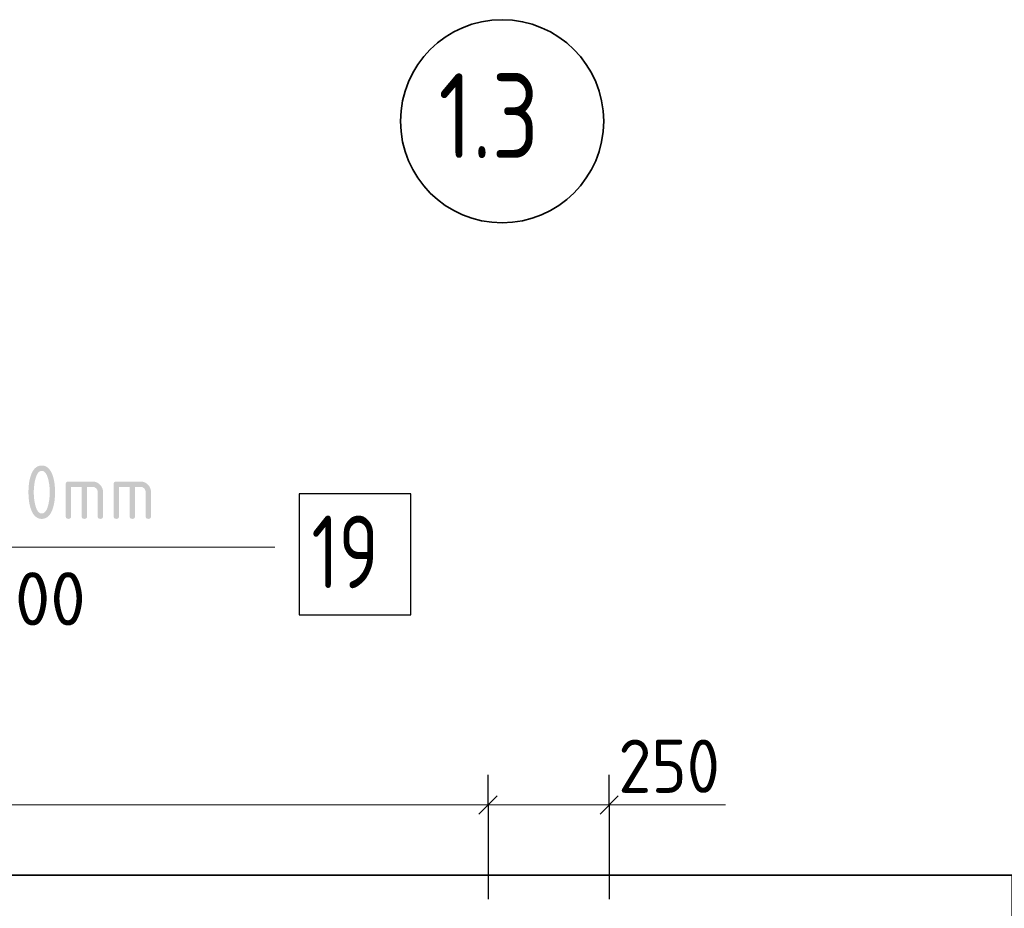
# Model space of a CAD drawing. Header units: millimetres. Extents: x 0 to 30446, y 0 to 14850.
# Tile 8 of 26: x 9464 to 11496, y 6097 to 7932. Entities that reach past the tile are written whole.
import ezdxf

# ---------------------------------------------------------------- set-up
doc = ezdxf.new("R2010")
doc.units = ezdxf.units.MM
doc.linetypes.add('______5', pattern=[550, 400, -50, 50, -50])
for name, color, linetype, lineweight in [('Standard', 7, 'Continuous', 25), ('Выпуски арматуры Г-обр.', 7, 'Continuous', 25), ('Позиционная метка линия выноска', 7, 'Continuous', 13)]:
    doc.layers.add(name, color=color, linetype=linetype, lineweight=lineweight)
doc.layers.add('Оси', color=7, linetype='______5', true_color=0x656565)
doc.layers.add('Размерная выноска', color=7, linetype='Continuous')
doc.styles.add('ISOCPEUR', font='txt')

msp = doc.modelspace()

# ---------------------------------------------------------------- hatches: boundary and pattern name
at = {"layer": 'Выпуски арматуры Г-обр.', "linetype": 'Continuous', "lineweight": 13, "transparency": 33554687}
h = msp.add_hatch(color=7, dxfattribs=at)
h.paths.add_polyline_path([(9525.9, 6956.3), (9525.9, 6959.7), (9525.7, 6963.1), (9525.5, 6966.4), (9525.1, 6969.6), (9524.8, 6972.8), (9524.2, 6975.9), (9523.7, 6979.1), (9523, 6982.1), (9522.4, 6984.4), (9521.8, 6986.3), (9521.2, 6988.3), (9520.5, 6990.1), (9519.8, 6991.8), (9519, 6993.2), (9518.2, 6994.6), (9517.4, 6995.8), (9516.5, 6996.9), (9515.6, 6997.7), (9514.7, 6998.6), (9513.7, 6999.2), (9512.7, 6999.7), (9511.6, 7000), (9510.6, 7000.3), (9509.4, 7000.3), (9508.3, 7000.3), (9507.2, 7000), (9506.2, 6999.7), (9505.2, 6999.2), (9504.2, 6998.6), (9503.3, 6997.7), (9502.4, 6996.9), (9501.6, 6995.7), (9500.7, 6994.6), (9499.9, 6993.2), (9499.2, 6991.7), (9498.5, 6990), (9497.8, 6988.3), (9497.2, 6986.3), (9496.5, 6984.3), (9496, 6982), (9495.2, 6978.9), (9494.7, 6975.8), (9494.1, 6972.6), (9493.8, 6969.4), (9493.4, 6966.2), (9493.2, 6962.9), (9493, 6959.7), (9493, 6956.3), (9493, 6952.9), (9493.2, 6949.6), (9493.4, 6946.3), (9493.7, 6943.1), (9494.1, 6939.9), (9494.6, 6936.8), (9495.2, 6933.6), (9495.9, 6930.6), (9496.5, 6928.3), (9497.1, 6926.3), (9497.7, 6924.3), (9498.4, 6922.6), (9499.1, 6920.9), (9499.9, 6919.5), (9500.6, 6918.1), (9501.5, 6916.9), (9502.3, 6915.8), (9503.3, 6914.9), (9504.2, 6914.1), (9505.2, 6913.5), (9506.2, 6912.9), (9507.2, 6912.6), (9508.3, 6912.4), (9509.4, 6912.4), (9510.6, 6912.4), (9511.6, 6912.6), (9512.7, 6912.9), (9513.7, 6913.5), (9514.7, 6914.1), (9515.6, 6914.9), (9516.5, 6915.8), (9517.4, 6916.9), (9518.2, 6918.1), (9519, 6919.5), (9519.8, 6920.9), (9520.5, 6922.6), (9521.2, 6924.3), (9521.8, 6926.3), (9522.4, 6928.3), (9523, 6930.6), (9523.7, 6933.6), (9524.2, 6936.8), (9524.8, 6939.9), (9525.1, 6943.1), (9525.5, 6946.3), (9525.7, 6949.6), (9525.9, 6952.9)])
h.paths.add_polyline_path([(9536.9, 6956.3), (9536.9, 6953.9), (9536.8, 6951.5), (9536.7, 6949.1), (9536.6, 6946.8), (9536.4, 6944.5), (9536.2, 6942.3), (9536, 6940.1), (9535.7, 6938), (9535.4, 6935.9), (9535, 6933.8), (9534.6, 6931.8), (9534.2, 6929.8), (9533.7, 6927.9), (9533.2, 6926), (9532.7, 6924.1), (9532.1, 6922.3), (9531.2, 6919.7), (9530.2, 6917.4), (9529.1, 6915.1), (9528, 6913.1), (9526.8, 6911.2), (9525.6, 6909.5), (9524.3, 6907.9), (9522.9, 6906.6), (9521.5, 6905.3), (9519.9, 6904.3), (9518.4, 6903.3), (9516.7, 6902.6), (9515, 6902), (9513.2, 6901.7), (9511.4, 6901.3), (9509.4, 6901.3), (9507.5, 6901.3), (9505.7, 6901.7), (9503.9, 6902), (9502.2, 6902.6), (9500.5, 6903.3), (9499, 6904.3), (9497.4, 6905.3), (9496, 6906.6), (9494.6, 6907.9), (9493.3, 6909.5), (9492, 6911.1), (9490.9, 6913.1), (9489.7, 6915.1), (9488.7, 6917.3), (9487.7, 6919.6), (9486.8, 6922.3), (9486.2, 6924), (9485.7, 6925.9), (9485.2, 6927.8), (9484.7, 6929.8), (9484.2, 6931.7), (9483.9, 6933.8), (9483.5, 6935.8), (9483.2, 6937.9), (9482.9, 6940.1), (9482.7, 6942.3), (9482.4, 6944.5), (9482.3, 6946.8), (9482.1, 6949.1), (9482.1, 6951.5), (9482, 6953.9), (9482, 6956.3), (9482, 6958.8), (9482.1, 6961.2), (9482.1, 6963.6), (9482.3, 6965.9), (9482.4, 6968.2), (9482.7, 6970.4), (9482.9, 6972.6), (9483.2, 6974.7), (9483.5, 6976.9), (9483.9, 6978.9), (9484.2, 6980.9), (9484.7, 6982.9), (9485.2, 6984.9), (9485.7, 6986.7), (9486.2, 6988.6), (9486.8, 6990.4), (9487.7, 6993), (9488.7, 6995.3), (9489.7, 6997.6), (9490.9, 6999.6), (9492, 7001.5), (9493.3, 7003.2), (9494.6, 7004.8), (9496, 7006.1), (9497.4, 7007.4), (9499, 7008.4), (9500.5, 7009.4), (9502.2, 7010), (9503.9, 7010.7), (9505.7, 7011), (9507.5, 7011.3), (9509.4, 7011.3), (9511.4, 7011.3), (9513.2, 7011), (9515, 7010.7), (9516.7, 7010), (9518.4, 7009.4), (9519.9, 7008.4), (9521.5, 7007.4), (9522.9, 7006.1), (9524.3, 7004.8), (9525.6, 7003.1), (9526.8, 7001.5), (9528, 6999.5), (9529.1, 6997.6), (9530.2, 6995.3), (9531.2, 6993), (9532.1, 6990.3), (9532.7, 6988.5), (9533.2, 6986.7), (9533.7, 6984.8), (9534.2, 6982.8), (9534.6, 6980.9), (9535, 6978.8), (9535.4, 6976.8), (9535.7, 6974.7), (9536, 6972.5), (9536.2, 6970.3), (9536.4, 6968.1), (9536.6, 6965.8), (9536.7, 6963.5), (9536.8, 6961.2), (9536.9, 6958.8)], flags=16)
for points in [[(9564.4, 6978.3), (9613.9, 6978.3), (9615, 6978.3), (9616.1, 6978.2), (9617.3, 6978.1), (9618.3, 6977.9), (9619.4, 6977.7), (9620.4, 6977.4), (9621.4, 6977.1), (9622.4, 6976.7), (9623.4, 6976.3), (9624.3, 6975.8), (9625.2, 6975.3), (9626.1, 6974.7), (9627, 6974.1), (9627.9, 6973.4), (9628.7, 6972.7), (9629.5, 6971.9), (9630.3, 6971.1), (9631, 6970.3), (9631.7, 6969.4), (9632.3, 6968.5), (9632.9, 6967.7), (9633.4, 6966.7), (9633.9, 6965.8), (9634.3, 6964.8), (9634.7, 6963.8), (9635, 6962.8), (9635.3, 6961.8), (9635.5, 6960.7), (9635.7, 6959.7), (9635.8, 6958.6), (9635.9, 6957.4), (9635.9, 6956.3), (9635.9, 6906.8), (9635.9, 6906.1), (9635.8, 6905.5), (9635.7, 6904.9), (9635.5, 6904.4), (9635.4, 6903.9), (9635.1, 6903.5), (9634.8, 6903.1), (9634.5, 6902.7), (9634.1, 6902.4), (9633.7, 6902.1), (9633.3, 6901.8), (9632.8, 6901.7), (9632.3, 6901.5), (9631.6, 6901.4), (9631, 6901.3), (9630.4, 6901.3), (9629.7, 6901.3), (9629.1, 6901.4), (9628.5, 6901.5), (9627.9, 6901.7), (9627.4, 6901.8), (9627, 6902.1), (9626.6, 6902.4), (9626.2, 6902.7), (9625.9, 6903.1), (9625.6, 6903.5), (9625.4, 6903.9), (9625.2, 6904.4), (9625, 6904.9), (9624.9, 6905.5), (9624.8, 6906.1), (9624.8, 6906.8), (9624.8, 6956.3), (9624.8, 6957.4), (9624.6, 6958.5), (9624.4, 6959.6), (9624.1, 6960.6), (9623.7, 6961.5), (9623.1, 6962.4), (9622.5, 6963.3), (9621.7, 6964.1), (9620.9, 6964.9), (9620, 6965.5), (9619.1, 6966.1), (9618.2, 6966.5), (9617.2, 6966.9), (9616.1, 6967.1), (9615, 6967.3), (9613.9, 6967.3), (9602.9, 6967.3), (9602.9, 6906.8), (9602.9, 6906.1), (9602.8, 6905.5), (9602.7, 6904.9), (9602.6, 6904.4), (9602.4, 6903.9), (9602.1, 6903.5), (9601.9, 6903.1), (9601.5, 6902.7), (9601.2, 6902.4), (9600.8, 6902.1), (9600.3, 6901.8), (9599.8, 6901.7), (9599.3, 6901.5), (9598.7, 6901.4), (9598.1, 6901.3), (9597.4, 6901.3), (9596.7, 6901.3), (9596.1, 6901.4), (9595.5, 6901.5), (9595, 6901.7), (9594.5, 6901.8), (9594, 6902.1), (9593.6, 6902.4), (9593.3, 6902.7), (9592.9, 6903.1), (9592.7, 6903.5), (9592.4, 6903.9), (9592.2, 6904.4), (9592.1, 6904.9), (9592, 6905.5), (9591.9, 6906.1), (9591.9, 6906.8), (9591.9, 6967.3), (9569.9, 6967.3), (9569.9, 6906.8), (9569.9, 6906.1), (9569.9, 6905.5), (9569.8, 6904.9), (9569.6, 6904.4), (9569.4, 6903.9), (9569.2, 6903.5), (9568.9, 6903.1), (9568.6, 6902.7), (9568.2, 6902.4), (9567.8, 6902.1), (9567.4, 6901.8), (9566.8, 6901.7), (9566.3, 6901.5), (9565.7, 6901.4), (9565.1, 6901.3), (9564.4, 6901.3), (9563.7, 6901.3), (9563.1, 6901.4), (9562.5, 6901.5), (9562, 6901.7), (9561.5, 6901.8), (9561.1, 6902.1), (9560.7, 6902.4), (9560.3, 6902.7), (9560, 6903.1), (9559.7, 6903.5), (9559.4, 6903.9), (9559.3, 6904.4), (9559.1, 6904.9), (9559, 6905.5), (9558.9, 6906.1), (9558.9, 6906.8), (9558.9, 6972.8), (9558.9, 6973.5), (9559, 6974.1), (9559.1, 6974.7), (9559.3, 6975.2), (9559.4, 6975.7), (9559.7, 6976.1), (9560, 6976.6), (9560.3, 6976.9), (9560.6, 6977.2), (9561.1, 6977.5), (9561.5, 6977.8), (9562, 6977.9), (9562.5, 6978.1), (9563.1, 6978.2), (9563.7, 6978.3)], [(9663.4, 6978.3), (9712.9, 6978.3), (9714, 6978.3), (9715.1, 6978.2), (9716.2, 6978.1), (9717.3, 6977.9), (9718.4, 6977.7), (9719.4, 6977.4), (9720.4, 6977.1), (9721.4, 6976.7), (9722.4, 6976.3), (9723.3, 6975.8), (9724.2, 6975.3), (9725.1, 6974.7), (9726, 6974.1), (9726.8, 6973.4), (9727.7, 6972.7), (9728.5, 6971.9), (9729.3, 6971.1), (9730, 6970.3), (9730.7, 6969.4), (9731.3, 6968.5), (9731.9, 6967.7), (9732.4, 6966.7), (9732.9, 6965.8), (9733.3, 6964.8), (9733.6, 6963.8), (9733.9, 6962.8), (9734.2, 6961.8), (9734.4, 6960.7), (9734.6, 6959.7), (9734.7, 6958.6), (9734.8, 6957.4), (9734.8, 6956.3), (9734.8, 6906.8), (9734.8, 6906.1), (9734.8, 6905.5), (9734.7, 6904.9), (9734.5, 6904.4), (9734.3, 6903.9), (9734.1, 6903.5), (9733.8, 6903.1), (9733.5, 6902.7), (9733.1, 6902.4), (9732.7, 6902.1), (9732.3, 6901.8), (9731.7, 6901.7), (9731.2, 6901.5), (9730.6, 6901.4), (9730, 6901.3), (9729.3, 6901.3), (9728.6, 6901.3), (9728, 6901.4), (9727.4, 6901.5), (9726.9, 6901.7), (9726.4, 6901.8), (9726, 6902.1), (9725.5, 6902.4), (9725.2, 6902.7), (9724.9, 6903.1), (9724.6, 6903.5), (9724.3, 6903.9), (9724.2, 6904.4), (9724, 6904.9), (9723.9, 6905.5), (9723.8, 6906.1), (9723.8, 6906.8), (9723.8, 6956.3), (9723.8, 6957.4), (9723.6, 6958.5), (9723.4, 6959.6), (9723, 6960.6), (9722.6, 6961.5), (9722, 6962.4), (9721.5, 6963.3), (9720.7, 6964.1), (9719.9, 6964.9), (9719, 6965.5), (9718.1, 6966.1), (9717.1, 6966.5), (9716.2, 6966.9), (9715.1, 6967.1), (9714, 6967.3), (9712.9, 6967.3), (9701.9, 6967.3), (9701.9, 6906.8), (9701.9, 6906.1), (9701.8, 6905.5), (9701.7, 6904.9), (9701.5, 6904.4), (9701.4, 6903.9), (9701.1, 6903.5), (9700.9, 6903.1), (9700.5, 6902.7), (9700.2, 6902.4), (9699.7, 6902.1), (9699.3, 6901.8), (9698.8, 6901.7), (9698.3, 6901.5), (9697.7, 6901.4), (9697.1, 6901.3), (9696.4, 6901.3), (9695.7, 6901.3), (9695.1, 6901.4), (9694.5, 6901.5), (9694, 6901.7), (9693.4, 6901.8), (9693, 6902.1), (9692.6, 6902.4), (9692.2, 6902.7), (9691.9, 6903.1), (9691.6, 6903.5), (9691.4, 6903.9), (9691.2, 6904.4), (9691, 6904.9), (9691, 6905.5), (9690.9, 6906.1), (9690.9, 6906.8), (9690.9, 6967.3), (9668.9, 6967.3), (9668.9, 6906.8), (9668.9, 6906.1), (9668.8, 6905.5), (9668.8, 6904.9), (9668.6, 6904.4), (9668.4, 6903.9), (9668.2, 6903.5), (9667.9, 6903.1), (9667.5, 6902.7), (9667.2, 6902.4), (9666.8, 6902.1), (9666.3, 6901.8), (9665.8, 6901.7), (9665.3, 6901.5), (9664.7, 6901.4), (9664.1, 6901.3), (9663.4, 6901.3), (9662.7, 6901.3), (9662.1, 6901.4), (9661.5, 6901.5), (9661, 6901.7), (9660.5, 6901.8), (9660.1, 6902.1), (9659.6, 6902.4), (9659.3, 6902.7), (9658.9, 6903.1), (9658.7, 6903.5), (9658.4, 6903.9), (9658.3, 6904.4), (9658.1, 6904.9), (9658, 6905.5), (9657.9, 6906.1), (9657.9, 6906.8), (9657.9, 6972.8), (9657.9, 6973.5), (9658, 6974.1), (9658.1, 6974.7), (9658.2, 6975.2), (9658.4, 6975.7), (9658.7, 6976.1), (9658.9, 6976.6), (9659.3, 6976.9), (9659.6, 6977.2), (9660, 6977.5), (9660.5, 6977.8), (9661, 6977.9), (9661.5, 6978.1), (9662.1, 6978.2), (9662.7, 6978.3)]]:
    msp.add_hatch(color=7, dxfattribs=at).paths.add_polyline_path(points, flags=16)

# ---------------------------------------------------------------- linework, layer by layer
at = {"layer": 'Standard', "color": 7, "linetype": 'Continuous', "lineweight": -3, "transparency": 33554687}
for p, q in [((10430.4, 6310.7), (10430.4, 6373.2)), ((10680.4, 6310.7), (10680.4, 6373.2)), ((10430.4, 6310.7), (10430.4, 6248.2)), ((10430.4, 6310.7), (10430.4, 6116)), ((10680.4, 6310.7), (10680.4, 6248.2)), ((10680.4, 6310.7), (10680.4, 6116))]:
    msp.add_line(p, q, dxfattribs=at)
at = {"layer": 'Standard', "color": 7, "linetype": 'Continuous', "lineweight": 25, "transparency": 33554687}
for p, q in [((10411.6, 6291.9), (10449.1, 6329.4)), ((10661.6, 6291.9), (10699.1, 6329.4))]:
    msp.add_line(p, q, dxfattribs=at)
at = {"layer": 'Standard', "color": 7, "linetype": 'Continuous', "lineweight": 13, "transparency": 33554687}
for p, q in [((5792.3, 6310.7), (10430.4, 6310.7)), ((10430.4, 6310.7), (10680.4, 6310.7)), ((10680.4, 6310.7), (10717.9, 6310.7))]:
    msp.add_line(p, q, dxfattribs=at)
at = {"layer": 'Standard', "color": 254, "linetype": 'Continuous', "lineweight": 35, "true_color": 0xc4c4ff, "transparency": 33554687}
msp.add_lwpolyline([(5792.3, 1857.6), (11511.7, 1857.6), (11511.7, 6166), (5792.3, 6166)], dxfattribs=at)
at = {"layer": 'Выпуски арматуры Г-обр.', "color": 7, "linetype": 'Continuous', "lineweight": 25, "transparency": 33554687}
msp.add_lwpolyline([(10040.9, 6703.1), (10270.9, 6703.1), (10270.9, 6953.1), (10040.9, 6953.1), (10040.9, 6703.1)], dxfattribs=at)
at = {"layer": 'Оси', "color": 7, "linetype": 'Continuous', "lineweight": 35, "transparency": 33554687}
msp.add_circle((10459.4, 7722.1), 209.6, dxfattribs=at)
at = {"layer": 'Позиционная метка линия выноска', "color": 7, "linetype": 'Continuous', "lineweight": 13, "transparency": 33554687}
msp.add_lwpolyline([(9990.2, 6842.7), (8600.2, 6842.7), (8600.2, 5478.3), (8630.4, 5417)], dxfattribs=at)
at = {"layer": 'Размерная выноска', "color": 7, "linetype": 'Continuous', "lineweight": 13, "transparency": 33554687}
msp.add_line((10680.4, 6310.7), (10920.4, 6310.7), dxfattribs=at)

# ---------------------------------------------------------------- texts
at = {"layer": 'Standard', "color": 7, "linetype": 'Continuous', "lineweight": 13, "transparency": 33554687, "insert": (8910.3, 6681.3), "char_height": 110, "width": 856.165, "attachment_point": 7, "style": 'ISOCPEUR'}
msp.add_mtext('\\W0.97;8шт. ш.200 ', dxfattribs=at)
at = {"layer": 'Standard', "color": 7, "linetype": 'Continuous', "lineweight": 25, "transparency": 33554687, "insert": (10699.1, 6335.7), "char_height": 110, "width": 280.99, "attachment_point": 7, "style": 'ISOCPEUR'}
msp.add_mtext('\\W0.91;250', dxfattribs=at)
at = {"layer": 'Выпуски арматуры Г-обр.', "color": 7, "linetype": 'Continuous', "lineweight": 13, "transparency": 33554687, "insert": (10065.9, 6758.1), "char_height": 150, "width": 236.136, "attachment_point": 7, "style": 'ISOCPEUR'}
msp.add_mtext('\\W0.75;19', dxfattribs=at)
at = {"layer": 'Оси', "color": 7, "linetype": 'Continuous', "lineweight": 35, "transparency": 33554687, "insert": (10328.2, 7646), "char_height": 175, "width": 331.378, "attachment_point": 7, "style": 'ISOCPEUR'}
msp.add_mtext('\\W0.79;1.3', dxfattribs=at)

doc.saveas('drawing.dxf')
